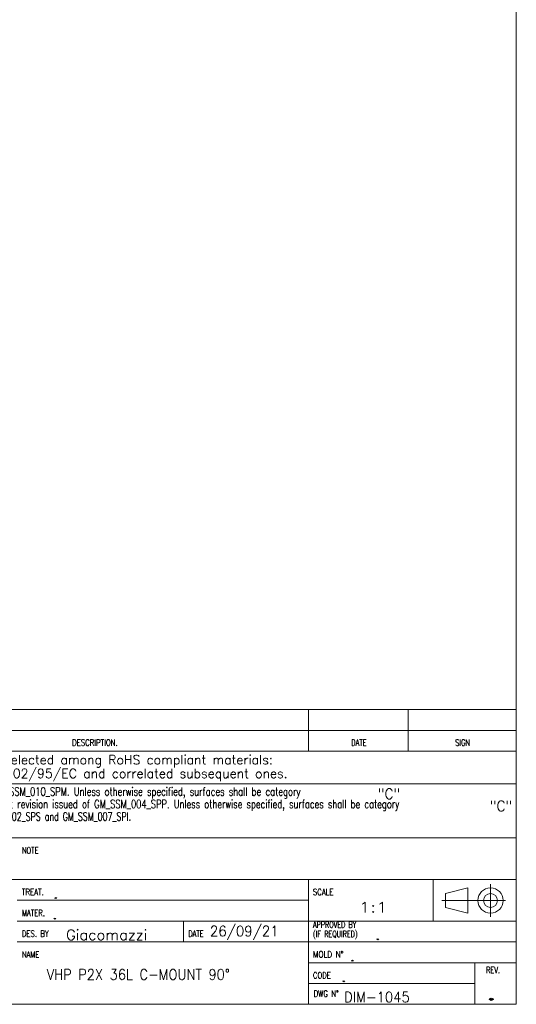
# Model space of a CAD drawing. Header units: millimetres. Extents: x 4 to 836, y 5 to 589.
# Tile 59 of 154: x 717 to 836, y 5 to 242. Entities that reach past the tile are written whole.
import ezdxf

# ---------------------------------------------------------------- set-up
doc = ezdxf.new("R2010")
doc.units = ezdxf.units.MM
doc.layers.add('1', color=7, linetype='Continuous', true_color=0xffffff)
doc.layers.add('256', color=7, linetype='Continuous', true_color=0xffffff)
doc.styles.add('blockfont', font='simplex.shx')
doc.styles.add('ideas_simplex', font='simplex.shx')

# ---------------------------------------------------------------- blocks, each defined once
blk = doc.blocks.new('TabularNote1')
at = {"layer": '1', "color": 172, "linetype": 'Continuous', "lineweight": 18}
for p, q in [((0, 5), (8, 5)), ((0, 5), (0, 0)), ((8, 5), (8, 0)), ((8, 5), (16, 5)), ((16, 5), (16, 0)), ((16, 5), (40, 5)), ((40, 5), (40, 0)), ((40, 5), (140, 5)), ((140, 5), (140, 0)), ((140, 5), (164, 5)), ((164, 5), (164, 0)), ((164, 5), (190, 5)), ((190, 5), (190, 0)), ((0, 0), (8, 0)), ((8, 0), (16, 0)), ((16, 0), (40, 0)), ((40, 0), (140, 0)), ((140, 0), (164, 0)), ((164, 0), (190, 0))]:
    blk.add_line(p, q, dxfattribs=at)

msp = doc.modelspace()

# ---------------------------------------------------------------- linework, layer by layer
at = {"layer": '256', "color": 3, "linetype": 'Continuous', "lineweight": 18}
for p, q in [((836, 589), (836, 5)), ((646, 65.794), (836, 65.794)), ((686, 58), (786, 58)), ((786, 58), (810, 58)), ((810, 58), (836, 58)), ((686, 45), (786, 45)), ((786, 45), (810, 45)), ((810, 45), (836, 45)), ((716, 20), (836, 20)), ((786, 20), (786, 5)), ((15, 5), (836, 5))]:
    msp.add_line(p, q, dxfattribs=at)
at = {"layer": '256', "color": 4, "linetype": 'Continuous', "lineweight": 18}
for p, q in [((786, 72.794), (786, 65.794)), ((810, 72.794), (810, 65.794)), ((646, 70.794), (836, 70.794)), ((646, 35), (836, 35)), ((786, 20), (786, 35)), ((816, 35), (816, 25)), ((829.799, 33.885), (829.799, 25.976)), ((818.959, 31.611), (824.366, 32.975)), ((818.959, 28.267), (818.959, 31.611)), ((824.366, 26.902), (824.366, 32.975)), ((716, 30), (786, 30)), ((818.098, 29.939), (833.387, 29.939)), ((818.959, 28.267), (824.366, 26.902)), ((716, 25), (836, 25)), ((756, 20), (756, 25)), ((786, 15), (836, 15)), ((826, 15), (826, 5)), ((786, 10), (826, 10))]:
    msp.add_line(p, q, dxfattribs=at)
for radius in [3.037, 1.672]:
    msp.add_circle((829.799, 29.939), radius, dxfattribs=at)

# ---------------------------------------------------------------- block references
at = {"layer": '1', "color": 172, "linetype": 'Continuous', "lineweight": 18}
msp.add_blockref('TabularNote1', (645.997, 70.806), dxfattribs=at)

# ---------------------------------------------------------------- texts
at = {"layer": '1', "color": 3, "linetype": 'Continuous', "lineweight": 13, "char_height": 2.5, "attachment_point": 7, "line_spacing_factor": 0.903614, "style": 'blockfont'}
for insert in [(802.706, 54.305), (829.641, 51.379)]:
    msp.add_mtext('\\W0.9442;"C"', dxfattribs=dict(at, insert=insert))
at = {"layer": '1', "color": 7, "linetype": 'Continuous', "lineweight": 18, "char_height": 2.5, "attachment_point": 7, "line_spacing_factor": 1.204819, "style": 'ideas_simplex'}
for s, insert in [('\\W1.2965;1:1', (798.108, 27.052)), ('\\W1.0368; Giacomazzi', (725.952, 20.428)), ('\\W0.9399;26/09/21', (762.329, 20.508)), ('\\W2.6797;.', (801.255, 20.51))]:
    msp.add_mtext(s, dxfattribs=dict(at, insert=insert))
at = {"layer": '1', "color": 7, "linetype": 'Continuous', "lineweight": 13, "insert": (750.845, 10.428), "char_height": 3, "attachment_point": 7, "line_spacing_factor": 0.903614, "style": 'blockfont'}
msp.add_mtext('\\W0.7656; ', dxfattribs=at)
at = {"layer": '256', "color": 1, "linetype": 'Continuous', "lineweight": 13, "attachment_point": 7, "line_spacing_factor": 0.903614, "style": 'blockfont'}
for insert, char_height in [((735.997, 71.273), 2), ((797.187, 71.305), 2), ((821.978, 71.45), 2), ((725.279, 40.389), 2.3), ((725.279, 36.939), 2.3), ((802.527, 26.724), 4), ((726.729, 20.527), 2.3), ((763.843, 20.817), 2.3), ((798.348, 20.817), 2.3), ((726.025, 10.567), 2.7), ((726.025, 6.517), 2.7)]:
    msp.add_mtext('\\W0.9844; ', dxfattribs=dict(at, insert=insert, char_height=char_height))
at = {"layer": '256', "color": 4, "linetype": 'Continuous', "lineweight": 13, "char_height": 1.5, "attachment_point": 7, "line_spacing_factor": 0.903614, "style": 'blockfont'}
for s, insert in [('\\W0.8163;DESCRIPTION.', (729.189, 67.126)), ('\\W0.7839;DATE', (796.289, 67.126)), ('\\W0.7885;SIGN', (821.289, 67.126)), ('\\W0.7884;NOTE', (717.113, 41.208)), ('\\W0.8203;TREAT.', (717.113, 31.208)), ('\\W0.8044;SCALE', (787.113, 31.208)), ('\\W0.7982;MATER.', (717.113, 26.208)), ('\\W0.6756;APPROVED BY\\P(IF REQUIRED)', (787.105, 20.626)), ('\\W0.8063;DES. BY', (717.113, 21.208)), ('\\W0.7839;DATE', (757.113, 21.208)), ('\\W0.7899;NAME', (717.113, 16.208)), ('\\W0.8477;MOLD N%%d', (787.129, 16.239)), ('\\W0.8021;CODE', (787.113, 11.208)), ('\\W0.7742;REV.', (828.727, 12.492)), ('\\W0.8059;DWG N%%d', (787.274, 6.817))]:
    msp.add_mtext(s, dxfattribs=dict(at, insert=insert))
at = {"layer": '256', "color": 3, "linetype": 'Continuous', "lineweight": 13, "attachment_point": 7, "line_spacing_factor": 0.903614, "style": 'blockfont'}
for s, insert, char_height in [('\\W0.9988;All materials employed have to be selected among RoHS compliant materials:', (660.003, 61.917), 2.2), ('\\W0.9983;the EC directives to be referred to are 2002/95/EC and correlated subsequent ones.', (651.203, 58.617), 2.2), ('\\W0.7354;For Metal Parts last revision issued of GM_SSM_010_SPM. Unless otherwise specified, surfaces shall be category', (670.606, 54.444), 2), ('\\W0.7316;For Plastic, Rubber and Overmold Parts last revision issued of GM_SSM_004_SPP. Unless otherwise specified, surfaces shall be category', (670.606, 51.444), 2), ('\\W0.6940;For Package last revision issued of GM_SSM_002_SPS and GM_SSM_007_SPI.', (670.606, 48.444), 2)]:
    msp.add_mtext(s, dxfattribs=dict(at, insert=insert, char_height=char_height))
at = {"layer": '256', "color": 7, "linetype": 'Continuous', "lineweight": 18, "attachment_point": 7, "line_spacing_factor": 1.204819, "style": 'ideas_simplex'}
for s, insert, char_height in [('\\W2.6797;.', (723.821, 30.4), 2.5), ('\\W2.2969;.', (723.821, 25.459), 2.5), ('\\W2.6797;.', (795.166, 15.362), 2.5), ('\\W0.9168;VHP P2X 36L C-MOUNT 90°', (723.09, 10.905), 2.5), ('\\W2.6797;.', (793.053, 10.419), 2.5), ('\\W0.9269; DIM-1045', (792.987, 5.492), 2.5), ('\\W2.6797;.', (827.687, 6.017), 4)]:
    msp.add_mtext(s, dxfattribs=dict(at, insert=insert, char_height=char_height))

doc.saveas('drawing.dxf')
